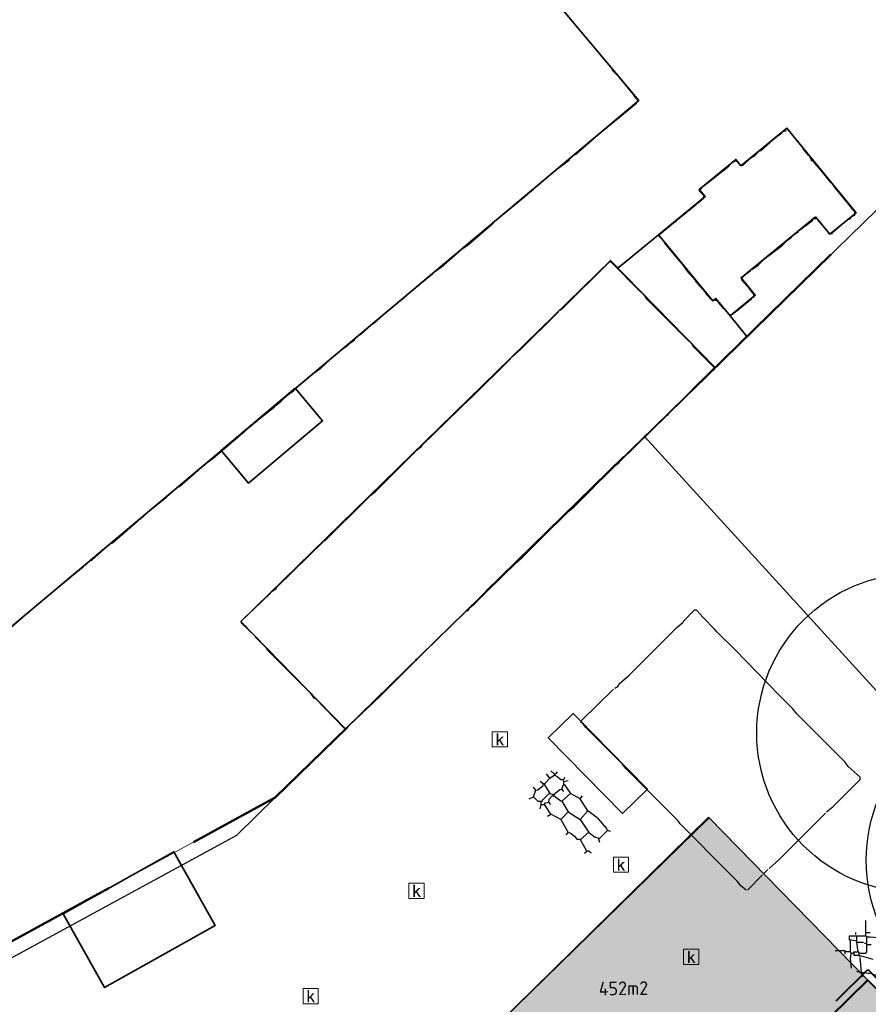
# Model space of a CAD drawing. Header units: metres. Extents: x 100797 to 101446, y 431104 to 431509.
# Tile 19 of 35: x 101067 to 101122, y 431330 to 431395. Entities that reach past the tile are written whole.
import ezdxf

# ---------------------------------------------------------------- set-up
doc = ezdxf.new("R2010")
doc.units = ezdxf.units.M
for name, pattern in [('BORDER', [44.45, 12.7, -6.35, 12.7, -6.35, 0, -6.35]), ('DASHED', [19.05, 12.7, -6.35]), ('DASHED2', [9.525, 6.35, -3.175])]:
    doc.linetypes.add(name, pattern=pattern)
doc.layers.get('0').update_dxf_attribs({"linetype": 'CONTINUOUS'})
for name, color, linetype, lineweight in [('AR_ONDERZOEKSLOKATIE', 3, 'BORDER', 50), ('N-XX-AL-T18', 7, 'CONTINUOUS', 25), ('PERCELEN', 2, 'DASHED', 9), ('X-XX-AL-HULPLIJN-G', 210, 'CONTINUOUS', 18)]:
    doc.layers.add(name, color=color, linetype=linetype, lineweight=lineweight)
for name, color, linetype, lineweight, true_color in [('BAR_BEBOUWING', 7, 'CONTINUOUS', 35, 0x707070), ('X-XX-AL-ARCERING-BOVENBOUW-ONDERBOUW-PEUTERS', 7, 'CONTINUOUS', 30, 0x33cccc), ('X-XX-AL-ARCERING-TIJDELIJKE-SCHOOL', 7, 'CONTINUOUS', 30, 0xb8bdef)]:
    doc.layers.add(name, color=color, linetype=linetype, lineweight=lineweight, true_color=true_color)
doc.layers.add('BAR_BGT_PUNTSYMBOLEN', color=7, linetype='CONTINUOUS', true_color=0x707070)
doc.layers.add('BAR_TOPO', color=7, linetype='CONTINUOUS', true_color=0x707070)
doc.styles.add('NLCS-ISO 1.8', font='NLCS-ISO.ttf', dxfattribs={"height": 1.8})

# ---------------------------------------------------------------- blocks, each defined once
blk = doc.blocks.new('kolk-symbool_1', base_point=(101288.593, 431172.129))
at = {"true_color": 0x707070, "transparency": 33554687}
h = blk.add_hatch(color=8, dxfattribs=at)
h.paths.add_polyline_path([(101288.624, 431172.081), (101288.846, 431172.296), (101288.718, 431172.296), (101288.486, 431172.06), (101288.555, 431172.013), (101288.747, 431171.716), (101288.868, 431171.716)])
h.paths.add_polyline_path([(101288.555, 431172.013), (101288.486, 431172.06), (101288.486, 431172.516), (101288.388, 431172.516), (101288.388, 431171.716), (101288.486, 431171.716), (101288.486, 431171.946)], flags=0)
at = {"color": 8, "lineweight": 0, "true_color": 0x707070}
blk.add_lwpolyline([(101288.092, 431172.617), (101289.092, 431172.617), (101289.092, 431171.617), (101288.092, 431171.617), (101288.092, 431172.617)], dxfattribs=at)

msp = doc.modelspace()

# ---------------------------------------------------------------- hatches: boundary and pattern name
at = {"layer": 'X-XX-AL-ARCERING-BOVENBOUW-ONDERBOUW-PEUTERS'}
h = msp.add_hatch(color=256, dxfattribs=at)
h.dxf.hatch_style = 1
h.paths.add_polyline_path([(101122.447, 431332.036), (101112.017, 431342.703), (101093.402, 431324.502), (101112.596, 431304.96), (101116.136, 431308.438), (101107.465, 431317.321)])
at = {"layer": 'X-XX-AL-ARCERING-TIJDELIJKE-SCHOOL', "true_color": 0xb8bdef}
h = msp.add_hatch(color=254, dxfattribs=at)
h.dxf.hatch_style = 1
h.paths.add_polyline_path([(101141.382, 431312.757), (101122.463, 431332.02), (101107.496, 431317.319), (101136.908, 431287.37), (101147.613, 431297.851), (101137.102, 431308.553)])

# ---------------------------------------------------------------- linework, layer by layer
for p in [(101093.402, 431324.502), (101122.463, 431332.02)]:
    msp.add_line(p, (101111.976, 431342.745))
at = {"color": 252, "linetype": 'Continuous'}
for points in [[(101105.889, 431391.654), (101105.604, 431391.94)], [(101107.032, 431390.297), (101106.104, 431391.44), (101105.889, 431391.654)], [(101107.103, 431390.155), (101107.032, 431390.297)], [(101105.389, 431388.226), (101107.246, 431389.726)], [(101107.318, 431389.94), (101107.103, 431390.155)], [(101107.246, 431389.726), (101107.318, 431389.94)], [(101104.532, 431387.512), (101104.889, 431387.798)], [(101104.961, 431387.869), (101105.318, 431388.155)], [(101116.103, 431387.226), (101116.531, 431387.583), (101116.817, 431387.798)], [(101116.888, 431387.869), (101117.103, 431387.94)], [(101101.89, 431385.298), (101102.818, 431386.012), (101102.836, 431386.066), (101103.175, 431386.369), (101103.247, 431386.369), (101104.461, 431387.441)], [(101115.389, 431386.583), (101116.031, 431387.155)], [(101113.889, 431385.869), (101114.031, 431385.655), (101114.246, 431385.655), (101114.764, 431386.137), (101115.031, 431386.298), (101115.246, 431386.512)], [(101118.531, 431386.298), (101118.513, 431386.351), (101118.228, 431386.708), (101118.174, 431386.726)], [(101111.675, 431384.298), (101113.317, 431385.584), (101113.335, 431385.637), (101113.603, 431385.869), (101113.674, 431385.869)], [(101113.674, 431385.869), (101113.674, 431385.941), (101113.817, 431385.941), (101113.817, 431385.869)], [(101118.745, 431386.012), (101118.674, 431386.155)], [(101118.817, 431385.941), (101118.745, 431385.941), (101118.745, 431386.012)], [(101120.031, 431384.512), (101119.388, 431385.298), (101118.96, 431385.798), (101118.888, 431385.869), (101118.888, 431385.941)], [(101100.961, 431384.512), (101101.89, 431385.298)], [(101100.533, 431384.155), (101100.89, 431384.441)], [(101120.102, 431384.441), (101120.031, 431384.512)], [(101121.317, 431382.941), (101120.317, 431384.155), (101120.102, 431384.441)], [(101100.104, 431383.798), (101100.461, 431384.084)], [(101111.389, 431383.941), (101111.389, 431384.084), (101111.46, 431384.084)], [(101111.603, 431383.441), (101111.657, 431383.459), (101111.657, 431383.709), (101111.603, 431383.727), (101111.389, 431383.941)], [(101111.46, 431384.084), (101111.603, 431384.226)], [(101097.89, 431381.941), (101100.033, 431383.727)], [(101111.246, 431383.155), (101111.532, 431383.369)], [(101110.032, 431382.155), (101111.175, 431383.084)], [(101121.388, 431382.798), (101121.317, 431382.941)], [(101121.602, 431382.584), (101121.388, 431382.798)], [(101121.602, 431382.369), (101121.602, 431382.584)], [(101096.176, 431380.441), (101097.818, 431381.87)], [(101108.746, 431381.084), (101109.675, 431381.87), (101109.818, 431381.941), (101109.96, 431382.084)], [(101117.96, 431381.37), (101118.817, 431382.012), (101118.888, 431382.155), (101119.103, 431382.155), (101119.156, 431382.066), (101119.245, 431381.941), (101119.299, 431381.923), (101119.888, 431381.155), (101120.102, 431381.155), (101120.156, 431381.245), (101120.96, 431381.941)], [(101121.245, 431382.084), (101121.388, 431382.227)], [(101121.388, 431382.227), (101121.406, 431382.28), (101121.602, 431382.369)], [(101117.603, 431381.084), (101117.888, 431381.298)], [(101108.746, 431380.941), (101108.746, 431381.084)], [(101109.032, 431380.655), (101108.746, 431380.941)], [(101109.103, 431380.512), (101109.032, 431380.655)], [(101115.603, 431379.441), (101116.817, 431380.37), (101117.103, 431380.655)], [(101117.174, 431380.727), (101117.388, 431380.87)], [(101117.388, 431380.87), (101117.603, 431381.084)], [(101093.89, 431378.584), (101094.39, 431378.941), (101095.604, 431380.013)], [(101095.676, 431380.084), (101096.176, 431380.441)], [(101110.175, 431379.227), (101109.103, 431380.512)], [(101105.389, 431379.227), (101105.461, 431379.298), (101105.604, 431379.298), (101105.604, 431379.227)], [(101114.817, 431378.798), (101115.246, 431379.084), (101115.46, 431379.298)], [(101115.46, 431379.298), (101115.603, 431379.441)], [(101102.461, 431376.299), (101105.389, 431379.227)], [(101107.603, 431377.227), (101107.461, 431377.37), (101105.604, 431379.227)], [(101110.246, 431379.155), (101110.175, 431379.227)], [(101110.46, 431378.87), (101110.246, 431379.155)], [(101110.532, 431378.727), (101110.46, 431378.87)], [(101111.103, 431378.084), (101110.532, 431378.727)], [(101114.389, 431378.441), (101114.746, 431378.727)], [(101093.033, 431377.87), (101093.39, 431378.156)], [(101093.462, 431378.227), (101093.819, 431378.513)], [(101111.175, 431377.941), (101111.103, 431378.084)], [(101111.746, 431377.298), (101111.175, 431377.941)], [(101114.174, 431378.227), (101114.317, 431378.37)], [(101114.174, 431378.084), (101114.174, 431378.227)], [(101114.96, 431377.156), (101114.674, 431377.513), (101114.174, 431378.084)], [(101092.176, 431377.156), (101092.533, 431377.441)], [(101092.605, 431377.513), (101092.962, 431377.798)], [(101111.817, 431377.156), (101111.746, 431377.298)], [(101090.819, 431376.013), (101092.105, 431377.084)], [(101107.818, 431377.013), (101107.603, 431377.227)], [(101107.961, 431376.798), (101107.818, 431377.013)], [(101110.532, 431374.227), (101107.961, 431376.798)], [(101112.96, 431376.227), (101112.674, 431376.584), (101112.585, 431376.709), (101112.335, 431376.781), (101112.246, 431376.727), (101111.817, 431377.156)], [(101113.103, 431376.084), (101113.299, 431375.852), (101113.517, 431375.827), (101113.746, 431376.013), (101114.817, 431376.87)], [(101114.96, 431376.941), (101114.96, 431377.156)], [(101099.604, 431373.513), (101102.104, 431376.013)], [(101102.175, 431376.084), (101102.461, 431376.299)], [(101113.103, 431376.084), (101112.96, 431376.227)], [(101087.748, 431373.442), (101088.248, 431373.799), (101088.266, 431373.852), (101088.676, 431374.156), (101088.694, 431374.209), (101089.033, 431374.513), (101089.105, 431374.513), (101089.891, 431375.227), (101089.962, 431375.227), (101090.748, 431375.941)], [(101110.889, 431373.87), (101110.532, 431374.227)], [(101099.033, 431373.013), (101099.604, 431373.513)], [(101110.96, 431373.727), (101110.889, 431373.87)], [(101112.389, 431372.299), (101110.96, 431373.727)], [(101085.962, 431371.942), (101086.462, 431372.299), (101087.319, 431373.084), (101087.676, 431373.37)], [(101096.39, 431370.37), (101098.961, 431372.942)], [(101109.318, 431369.228), (101109.335, 431369.281), (101112.264, 431372.138), (101112.317, 431372.156)], [(101112.317, 431372.156), (101112.389, 431372.299)], [(101085.105, 431371.227), (101085.891, 431371.87)], [(101084.248, 431370.513), (101084.677, 431370.799), (101085.034, 431371.156)], [(101083.82, 431370.085), (101083.962, 431370.228)], [(101083.962, 431370.228), (101084.248, 431370.513)], [(101093.105, 431367.156), (101093.122, 431367.21), (101096.336, 431370.353), (101096.39, 431370.37)], [(101082.391, 431368.942), (101083.391, 431369.728)], [(101083.391, 431369.728), (101083.534, 431369.87)], [(101083.534, 431369.87), (101083.82, 431370.085)], [(101081.534, 431368.228), (101082.32, 431368.871)], [(101106.104, 431366.085), (101106.121, 431366.139), (101109.264, 431369.21), (101109.318, 431369.228)], [(101078.891, 431366.014), (101079.391, 431366.371), (101081.463, 431368.156)], [(101092.747, 431366.871), (101093.105, 431367.156)], [(101090.033, 431364.157), (101092.605, 431366.728)], [(101092.605, 431366.728), (101092.747, 431366.871)], [(101078.463, 431365.656), (101078.82, 431365.942)], [(101103.104, 431363.157), (101105.818, 431365.871)], [(101105.889, 431365.942), (101106.104, 431366.085)], [(101076.32, 431363.8), (101077.106, 431364.514), (101077.177, 431364.514), (101078.391, 431365.585)], [(101074.892, 431362.657), (101076.32, 431363.8)], [(101089.462, 431363.657), (101089.748, 431363.942)], [(101089.748, 431363.942), (101090.033, 431364.157)], [(101086.748, 431360.943), (101089.462, 431363.657)], [(101102.747, 431362.871), (101103.104, 431363.157)], [(101074.463, 431362.3), (101074.82, 431362.585)], [(101099.747, 431359.871), (101102.318, 431362.442)], [(101102.318, 431362.442), (101102.747, 431362.871)], [(101072.749, 431360.8), (101074.392, 431362.228)], [(101072.178, 431360.371), (101072.249, 431360.443)], [(101072.249, 431360.443), (101072.606, 431360.728)], [(101072.606, 431360.728), (101072.749, 431360.8)], [(101083.534, 431357.8), (101083.552, 431357.854), (101086.694, 431360.925), (101086.748, 431360.943)], [(101071.392, 431359.657), (101072.178, 431360.371)], [(101099.247, 431359.443), (101099.747, 431359.871)], [(101070.035, 431358.586), (101070.821, 431359.228)], [(101070.963, 431359.3), (101071.249, 431359.586)], [(101071.249, 431359.586), (101071.392, 431359.657)], [(101096.604, 431356.8), (101099.033, 431359.228)], [(101099.033, 431359.228), (101099.247, 431359.443)], [(101068.749, 431357.514), (101069.963, 431358.514)], [(101067.392, 431356.372), (101068.749, 431357.514)], [(101082.177, 431354.586), (101082.159, 431354.64), (101081.248, 431355.514), (101081.248, 431355.657), (101082.123, 431356.496), (101083.105, 431357.443)], [(101083.105, 431357.443), (101083.248, 431357.586)], [(101083.248, 431357.586), (101083.534, 431357.8)], [(101096.247, 431356.514), (101096.604, 431356.8)], [(101065.178, 431354.515), (101066.249, 431355.372), (101066.892, 431355.943)], [(101066.964, 431356.014), (101067.321, 431356.3)], [(101093.247, 431353.586), (101095.961, 431356.229)], [(101096.033, 431356.3), (101096.176, 431356.372)], [(101096.176, 431356.372), (101096.247, 431356.514)], [(101112.532, 431354.943), (101112.389, 431355.086), (101111.621, 431355.889), (101111.175, 431356.372), (101111.032, 431356.372), (101110.335, 431355.639), (101110.317, 431355.586)], [(101109.889, 431355.229), (101110.317, 431355.586)], [(101106.746, 431352.086), (101109.532, 431354.872)], [(101109.532, 431354.872), (101109.889, 431355.229)], [(101113.746, 431353.729), (101112.532, 431354.943)], [(101082.891, 431353.872), (101082.177, 431354.586)], [(101082.962, 431353.729), (101082.891, 431353.872)], [(101085.462, 431351.229), (101085.319, 431351.372), (101082.962, 431353.729)], [(101092.89, 431353.229), (101093.105, 431353.443)], [(101093.105, 431353.443), (101093.247, 431353.586)], [(101116.817, 431350.586), (101116.603, 431350.801), (101113.746, 431353.729)], [(101090.39, 431350.729), (101092.89, 431353.229)], [(101106.104, 431351.515), (101106.746, 431352.086)], [(101105.818, 431351.229), (101106.032, 431351.372)], [(101106.032, 431351.372), (101106.104, 431351.515)], [(101085.819, 431350.872), (101085.462, 431351.229)], [(101086.034, 431350.586), (101085.819, 431350.872)], [(101086.034, 431350.586), (101086.087, 431350.568), (101088.034, 431348.586), (101088.176, 431348.586), (101088.301, 431348.747), (101090.39, 431350.729)], [(101104.889, 431347.658), (101103.889, 431348.658), (101103.675, 431348.944), (101103.604, 431348.944), (101103.604, 431349.086), (101105.693, 431351.14), (101105.746, 431351.158)], [(101117.531, 431349.872), (101116.817, 431350.586)], [(101117.817, 431349.515), (101117.531, 431349.872)], [(101120.888, 431346.444), (101117.817, 431349.515)], [(101106.104, 431346.444), (101104.889, 431347.658)], [(101106.318, 431346.229), (101106.104, 431346.444)], [(101106.532, 431345.944), (101106.318, 431346.229)], [(101120.96, 431346.372), (101120.888, 431346.444)], [(101121.174, 431346.087), (101120.96, 431346.372)], [(101101.532, 431345.301), (101101.318, 431345.587)], [(101101.604, 431345.801), (101101.818, 431345.587), (101101.818, 431345.515), (101101.89, 431345.515), (101102.02, 431345.427), (101102.247, 431345.23), (101102.461, 431345.23), (101102.532, 431345.372)], [(101101.818, 431345.587), (101101.947, 431345.615), (101102.032, 431345.729)], [(101109.532, 431342.944), (101109.032, 431343.444), (101106.532, 431345.944)], [(101121.959, 431345.372), (101121.174, 431346.087)], [(101100.604, 431344.515), (101100.74, 431344.537), (101101.086, 431344.819), (101101.104, 431344.872), (101101.104, 431344.944), (101101.232, 431344.972), (101101.532, 431345.301), (101101.818, 431345.515)], [(101101.104, 431344.944), (101100.89, 431345.087)], [(101101.175, 431344.944), (101101.175, 431344.872), (101101.532, 431344.301), (101101.747, 431344.23), (101101.747, 431344.158), (101101.818, 431344.158), (101102.254, 431343.815), (101102.318, 431343.801), (101102.747, 431343.087), (101103.532, 431342.587), (101104.104, 431341.73), (101104.514, 431341.426), (101104.818, 431341.373), (101105.318, 431341.873)], [(101105.532, 431341.801), (101105.318, 431341.873), (101105.261, 431342.023), (101104.739, 431342.644), (101104.032, 431343.158), (101103.532, 431343.944), (101102.889, 431344.301), (101102.875, 431344.365), (101102.532, 431344.872), (101102.461, 431344.872), (101102.461, 431345.087), (101102.39, 431345.23)], [(101102.461, 431345.087), (101102.747, 431345.158)], [(101120.174, 431343.444), (101121.959, 431345.23)], [(101121.959, 431345.23), (101121.959, 431345.372)], [(101100.175, 431343.944), (101100.461, 431344.087), (101100.604, 431344.515), (101100.461, 431344.73)], [(101100.461, 431344.087), (101100.747, 431343.801), (101101.032, 431343.801), (101101.047, 431343.865), (101101.468, 431344.287), (101101.532, 431344.301)], [(101101.818, 431344.158), (101101.818, 431344.23), (101101.836, 431344.283), (101102.182, 431344.565), (101102.318, 431344.587), (101102.407, 431344.855), (101102.461, 431344.872)], [(101102.461, 431344.444), (101102.318, 431344.587)], [(101102.318, 431343.801), (101102.889, 431344.301)], [(101100.89, 431343.301), (101100.961, 431343.587), (101100.961, 431343.801)], [(101100.961, 431343.587), (101101.175, 431343.587), (101101.257, 431343.697), (101101.461, 431343.73), (101101.493, 431343.933), (101101.693, 431344.14), (101101.747, 431344.158)], [(101101.604, 431343.587), (101101.461, 431343.73)], [(101103.532, 431343.944), (101103.675, 431344.158)], [(101102.247, 431342.587), (101101.604, 431342.944), (101101.175, 431343.587)], [(101101.39, 431342.801), (101101.604, 431342.944)], [(101102.747, 431343.087), (101102.247, 431342.587), (101102.747, 431341.73), (101102.882, 431341.708), (101103.157, 431341.498), (101103.318, 431341.301), (101103.604, 431341.301), (101104.039, 431341.716), (101104.104, 431341.73)], [(101103.532, 431342.587), (101104.032, 431343.158)], [(101109.96, 431342.515), (101109.532, 431342.944)], [(101116.603, 431339.944), (101119.674, 431343.015)], [(101119.745, 431343.087), (101120.174, 431343.444)], [(101110.103, 431342.301), (101109.96, 431342.515)], [(101113.317, 431339.087), (101110.103, 431342.301)], [(101102.604, 431341.587), (101102.747, 431341.73)], [(101104.247, 431340.373), (101104.104, 431340.516), (101103.961, 431340.516), (101103.532, 431341.301)], [(101104.818, 431341.087), (101104.746, 431341.373)], [(101103.818, 431340.373), (101103.961, 431340.516)], [(101115.96, 431339.373), (101116.603, 431339.944)], [(101113.889, 431338.516), (101113.317, 431339.087)], [(101115.603, 431339.016), (101115.888, 431339.301)], [(101114.103, 431338.23), (101113.889, 431338.516)], [(101114.531, 431337.944), (101115.531, 431338.944)], [(101114.46, 431337.944), (101114.103, 431338.23)], [(101121.531, 431333.802), (101121.531, 431333.873), (101121.817, 431333.873), (101121.888, 431333.802), (101122.317, 431333.802), (101122.388, 431333.873), (101122.388, 431334.373), (101122.388, 431334.445), (101122.388, 431334.873), (101122.317, 431334.945), (101122.317, 431335.159), (101122.317, 431335.945)], [(101121.388, 431334.659), (101121.245, 431334.659), (101121.245, 431334.945), (101121.674, 431334.945), (101122.317, 431334.945), (101122.388, 431334.873), (101122.602, 431334.873), (101123.316, 431334.802)], [(101121.388, 431332.802), (101121.317, 431333.445), (101121.37, 431333.748), (101121.388, 431333.802), (101121.317, 431333.873), (101121.317, 431334.659)], [(101121.745, 431334.587), (101121.388, 431334.659)], [(101121.674, 431335.016), (101121.674, 431335.159)], [(101121.817, 431333.873), (101121.745, 431334.516), (101121.745, 431334.587), (101121.745, 431334.945)], [(101122.317, 431335.159), (101122.459, 431335.159)], [(101122.459, 431335.159), (101122.531, 431335.159), (101122.602, 431335.159)], [(101121.317, 431333.873), (101120.96, 431333.873), (101120.96, 431333.945), (101120.317, 431333.945)], [(101120.96, 431333.73), (101120.96, 431333.873)], [(101121.745, 431334.516), (101122.174, 431334.516)], [(101122.245, 431334.445), (101122.388, 431334.445)], [(101122.388, 431334.373), (101122.674, 431334.373)], [(101121.388, 431333.802), (101121.531, 431333.802), (101121.531, 431333.659), (101121.888, 431333.659), (101121.888, 431333.802)], [(101122.031, 431333.588), (101121.888, 431333.588), (101121.888, 431333.659)], [(101121.959, 431332.516), (101122.031, 431332.516), (101121.959, 431333.516)], [(101122.817, 431333.373), (101122.031, 431333.588)], [(101121.959, 431332.516), (101121.745, 431332.588)], [(101122.031, 431332.516), (101122.174, 431332.516)], [(101122.102, 431332.231), (101122.102, 431332.516)], [(101122.174, 431332.516), (101122.674, 431332.445), (101122.888, 431332.373), (101123.102, 431332.373), (101123.102, 431332.302), (101123.388, 431332.302), (101124.102, 431332.159), (101124.102, 431332.445)]]:
    msp.add_lwpolyline(points, dxfattribs=at)
at = {"linetype": 'DASHED2', "lineweight": 40, "flags": 128}
msp.add_lwpolyline([(101106.774, 431317.311), (101122.469, 431332.727), (101142.089, 431312.751), (101137.809, 431308.546), (101148.32, 431297.845), (101136.905, 431286.633)], close=True, dxfattribs=at)
at = {"lineweight": 40, "flags": 128}
msp.add_lwpolyline([(101107.481, 431317.305), (101122.463, 431332.02), (101141.382, 431312.757), (101137.102, 431308.553), (101147.613, 431297.851), (101136.911, 431287.34)], close=True, dxfattribs=at)
for centre in [(101125.651, 431348.292), (101132.858, 431339.898)]:
    msp.add_circle(centre, 10.5)
at = {"layer": 'AR_ONDERZOEKSLOKATIE', "color": 10, "flags": 128}
msp.add_lwpolyline([(101057.295, 431329.77), (101034.679, 431317.44), (101043.828, 431300.839), (101039.147, 431290.299), (101046.185, 431287.13), (101079.212, 431272.257), (101097.895, 431253.246), (101114.44, 431269.455), (101133.958, 431288.666), (101139.528, 431308.091), (101140.349, 431310.558), (101141.284, 431312.203), (101169.207, 431338.229), (101165.898, 431342.249), (101164.745, 431344.231), (101162.442, 431347.649), (101160.273, 431352.228), (101158.197, 431356.243), (101157.44, 431357.356), (101154.047, 431361.346), (101151.425, 431363.556), (101148.561, 431365.359), (101147.369, 431365.519), (101145.845, 431365.52), (101143.275, 431366.946), (101141.279, 431368.217), (101139.12, 431370.061), (101136.213, 431373.296), (101134.237, 431374.944), (101124.147, 431383.803), (101083.466, 431344.039), (101058.639, 431330.503)], dxfattribs=at)
at = {"layer": 'BAR_BEBOUWING', "ltscale": 10, "flags": 128}
for points in [[(101040.849, 431334.134), (101107.381, 431389.915), (101091.534, 431408.816)], [(101088.098, 431348.567), (101081.21, 431355.613), (101105.528, 431379.383), (101112.416, 431372.336), (101107.94, 431367.962), (101107.767, 431367.792)], [(101107.767, 431367.792), (101088.098, 431348.567)]]:
    msp.add_lwpolyline(points, dxfattribs=at)
for points in [[(101119.021, 431382.25), (101119.959, 431381.104), (101121.689, 431382.519), (101117.133, 431388.088), (101114.109, 431385.614), (101113.768, 431386.03), (101111.364, 431384.063), (101111.757, 431383.583), (101108.689, 431381.073), (101112.25, 431376.72), (101112.455, 431376.887), (101113.396, 431375.737), (101115.052, 431377.091), (101114.115, 431378.236)], [(101106.014, 431378.885), (101112.416, 431372.336), (101114.506, 431374.379), (101113.396, 431375.737), (101112.455, 431376.887), (101112.25, 431376.72), (101108.689, 431381.073)], [(101084.783, 431370.968), (101079.904, 431366.878), (101081.703, 431364.732), (101086.582, 431368.823)], [(101107.956, 431344.587), (101106.637, 431345.931), (101104.359, 431348.254), (101103.576, 431349.052), (101103.07, 431349.568), (101101.428, 431347.957), (101106.314, 431342.977)], [(101069.513, 431336.374), (101072.233, 431331.527), (101079.505, 431335.61), (101076.783, 431340.455)]]:
    msp.add_lwpolyline(points, close=True, dxfattribs=at)
at = {"layer": 'BAR_TOPO', "ltscale": 0.01, "flags": 128}
for points in [[(101040.849, 431334.134), (101107.381, 431389.915), (101091.534, 431408.816)], [(101088.098, 431348.567), (101081.21, 431355.613), (101105.528, 431379.383), (101112.416, 431372.336), (101107.94, 431367.962), (101107.767, 431367.792)], [(101107.767, 431367.792), (101088.098, 431348.567)], [(101107.767, 431367.792), (101123.704, 431350.309), (101138.767, 431330.706), (101147.191, 431313.424)], [(101040.208, 431289.439), (101045.634, 431302.356), (101036.924, 431317.599), (101080.933, 431341.564), (101083.466, 431344.039), (101088.098, 431348.567)]]:
    msp.add_lwpolyline(points, dxfattribs=at)
for points in [[(101119.021, 431382.25), (101119.959, 431381.104), (101121.689, 431382.519), (101117.133, 431388.088), (101114.109, 431385.614), (101113.768, 431386.03), (101111.364, 431384.063), (101111.757, 431383.583), (101108.689, 431381.073), (101112.25, 431376.72), (101112.455, 431376.887), (101113.396, 431375.737), (101115.052, 431377.091), (101114.115, 431378.236)], [(101106.014, 431378.885), (101112.416, 431372.336), (101114.506, 431374.379), (101113.396, 431375.737), (101112.455, 431376.887), (101112.25, 431376.72), (101108.689, 431381.073)], [(101084.783, 431370.968), (101079.904, 431366.878), (101081.703, 431364.732), (101086.582, 431368.823)], [(101107.956, 431344.587), (101106.637, 431345.931), (101104.359, 431348.254), (101103.576, 431349.052), (101103.07, 431349.568), (101101.428, 431347.957), (101106.314, 431342.977)], [(101069.513, 431336.374), (101072.233, 431331.527), (101079.505, 431335.61), (101076.783, 431340.455)]]:
    msp.add_lwpolyline(points, close=True, dxfattribs=at)
at = {"layer": 'PERCELEN', "flags": 128}
msp.add_lwpolyline([(101057.295, 431329.77), (101034.679, 431317.44), (101043.828, 431300.839), (101039.147, 431290.299), (101046.185, 431287.13), (101079.212, 431272.257), (101097.895, 431253.246), (101114.44, 431269.455), (101133.958, 431288.666), (101139.528, 431308.091), (101140.349, 431310.558), (101141.284, 431312.203), (101169.207, 431338.229), (101165.898, 431342.249), (101164.745, 431344.231), (101162.442, 431347.649), (101160.273, 431352.228), (101158.197, 431356.243), (101157.44, 431357.356), (101154.047, 431361.346), (101151.425, 431363.556), (101148.561, 431365.359), (101147.369, 431365.519), (101145.845, 431365.52), (101143.275, 431366.946), (101141.279, 431368.217), (101139.12, 431370.061), (101136.213, 431373.296), (101134.237, 431374.944), (101124.147, 431383.803), (101083.466, 431344.039), (101058.639, 431330.503)], dxfattribs=at)
at = {"layer": 'X-XX-AL-HULPLIJN-G', "ltscale": 0.07, "flags": 128}
for points in [[(101116.136, 431308.438), (101112.596, 431304.96), (101093.402, 431324.502), (101112.017, 431342.703), (101122.447, 431332.036), (101107.465, 431317.321)], [(101107.496, 431317.319), (101136.908, 431287.37), (101147.613, 431297.851), (101137.102, 431308.553), (101141.382, 431312.757), (101122.463, 431332.02)]]:
    msp.add_lwpolyline(points, close=True, dxfattribs=at)

# ---------------------------------------------------------------- block references
at = {"layer": 'BAR_BGT_PUNTSYMBOLEN'}
for p in [(101098.25, 431347.879), (101106.215, 431339.63), (101092.767, 431337.91), (101110.841, 431333.559), (101085.801, 431330.982)]:
    msp.add_blockref('kolk-symbool_1', p, dxfattribs=at)

# ---------------------------------------------------------------- texts
at = {"layer": 'N-XX-AL-T18', "insert": (101104.751, 431331.915), "char_height": 0.9, "width": 10.11758, "attachment_point": 1, "rotation": 0.65418, "style": 'NLCS-ISO 1.8'}
msp.add_mtext('452m2', dxfattribs=at)

doc.saveas('drawing.dxf')
